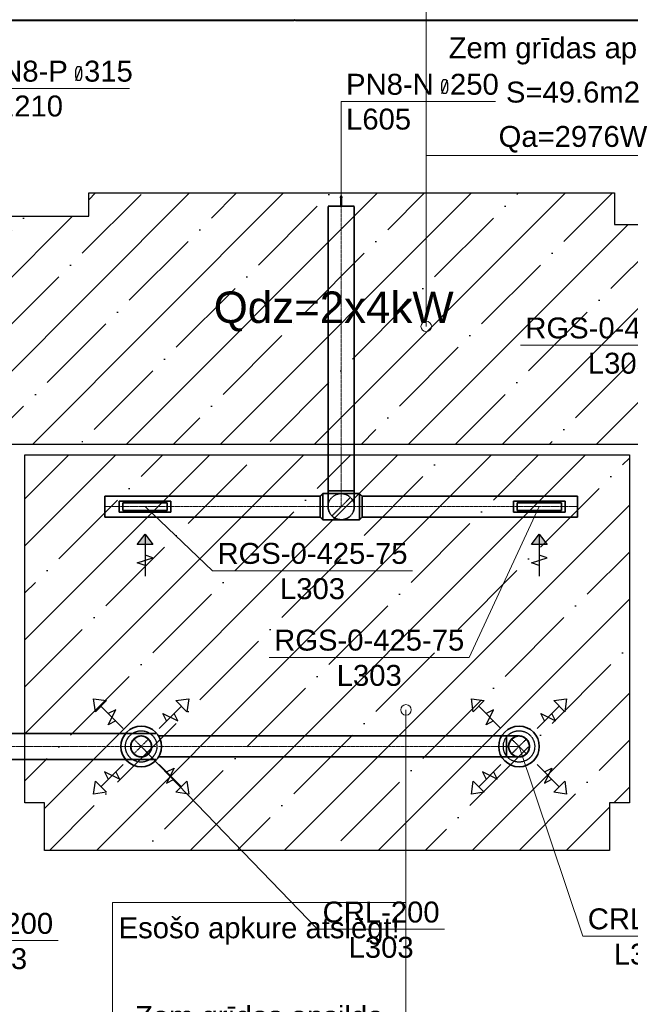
# Model space of a CAD drawing. Header units: millimetres. Extents: x -134161 to 355560, y -27497 to 30328.
# Tile 84 of 95: x 184370 to 190207, y -17907 to -8502. Entities that reach past the tile are written whole.
import ezdxf

# ---------------------------------------------------------------- set-up
doc = ezdxf.new("R2010")
doc.units = ezdxf.units.MM
for name, pattern in [('CenterLine', [17.2, 13, -2, 0.2, -2]), ('HIDDEN', [9.525, 6.35, -3.175]), ('UnderCeiling', [6.7, 4.2, -1, 0.5, -1])]:
    doc.linetypes.add(name, pattern=pattern)
for name, color, linetype in [('0000 RAKSTLAUKUMS - LAYOUT', 7, 'CONTINUOUS'), ('Dz1-Turpgaita', 7, 'CONTINUOUS'), ('Vent-PN6-N-Iekarta', 7, 'CONTINUOUS'), ('Vent-PN8-N', 7, 'CONTINUOUS'), ('Vent-PN8-N-Iekarta', 7, 'CONTINUOUS'), ('Vent-PN8-N-Plusmas bulta', 7, 'CONTINUOUS'), ('Vent-PN8-N-Teksts-', 7, 'CONTINUOUS'), ('Vent-PN8-P', 7, 'CONTINUOUS'), ('Vent-PN8-P-Iekarta', 7, 'CONTINUOUS'), ('Vent-PN8-P-Plusmas bulta', 7, 'CONTINUOUS'), ('Vent-PN8-P-Teksts-', 7, 'CONTINUOUS'), ('Vent-PN9-N-Teksts-', 7, 'CONTINUOUS')]:
    doc.layers.add(name, color=color, linetype=linetype)
doc.layers.add('AVK-A_uzdevums', color=1, linetype='CONTINUOUS', lineweight=30)
doc.layers.add('AVK-K_uzdevums', color=6, linetype='CONTINUOUS', lineweight=30)
doc.styles.add('Arial', font='arial.ttf', dxfattribs={"height": 187.5})
doc.styles.add('PBL', font='arial.ttf')
pattern_1 = [(45, (141751.17, -16683.6), (-449.013, 449.013), []), (45, (142200.2, -16683.6), (-449.013, 449.013), [793.75, -158.75, 0, -158.75])]

# ---------------------------------------------------------------- blocks, each defined once
blk = doc.blocks.new('*U1127')
at = {"layer": 'Vent-PN9-N-Teksts-', "color": 7, "linetype": 'Continuous', "lineweight": 15}
for p, q in [((49316.6, 5071.7, 2200), (47405.1, 5071.7, 2200)), ((49565.6, 3529.9, 2200), (49316.6, 5071.7, 2200))]:
    blk.add_line(p, q, dxfattribs=at)
at = {"layer": 'Vent-PN9-N-Teksts-', "color": 7, "linetype": 'Continuous', "lineweight": 25, "style": 'Arial'}
for s, p in [('RGS-0-425-75', (47452.4, 5136.7, 2200)), ('L303', (48050.1, 4799.9, 2200))]:
    blk.add_text(s, height=200, dxfattribs=at).set_placement(p)
blk = doc.blocks.new('*U1128')
at = {"layer": 'Vent-PN8-N-Teksts-', "color": 7, "linetype": 'Continuous', "lineweight": 15}
for p, q in [((47585.8, 3529.9, 2200), (46916, 2090.2, 2200)), ((46916, 2090.2, 2200), (45004.6, 2090.2, 2200))]:
    blk.add_line(p, q, dxfattribs=at)
at = {"layer": 'Vent-PN8-N-Teksts-', "color": 7, "linetype": 'Continuous', "lineweight": 25, "style": 'Arial'}
for s, p in [('RGS-0-425-75', (45051.8, 2155.2, 2200)), ('L303', (45649.5, 1818.4, 2200))]:
    blk.add_text(s, height=200, dxfattribs=at).set_placement(p)
blk = doc.blocks.new('*U1129')
at = {"layer": 'Vent-PN8-N-Teksts-', "color": 7, "linetype": 'Continuous', "lineweight": 15}
for p, q in [((43817, 3529.9, 2200), (44462.2, 2918.4, 2200)), ((44462.2, 2918.4, 2200), (46373.7, 2918.4, 2200))]:
    blk.add_line(p, q, dxfattribs=at)
at = {"layer": 'Vent-PN8-N-Teksts-', "color": 7, "linetype": 'Continuous', "lineweight": 25, "style": 'Arial'}
for s, p in [('RGS-0-425-75', (44509.5, 2983.4, 2200)), ('L303', (45107.2, 2646.6, 2200))]:
    blk.add_text(s, height=200, dxfattribs=at).set_placement(p)
blk = doc.blocks.new('*U1182')
at = {"layer": 'Vent-PN8-P-Teksts-', "color": 7, "linetype": 'Continuous', "lineweight": 15}
for p, q in [((41432.4, 1239.6, 2300), (41773.4, -615.4, 2300)), ((41773.4, -615.4, 2300), (42986.1, -615.4, 2300))]:
    blk.add_line(p, q, dxfattribs=at)
at = {"layer": 'Vent-PN8-P-Teksts-', "color": 7, "linetype": 'Continuous', "lineweight": 25, "style": 'Arial'}
for s, p in [('CRL-200', (41820.7, -550.4, 2300)), ('L303', (42069, -887.2, 2300))]:
    blk.add_text(s, height=200, dxfattribs=at).set_placement(p)
blk = doc.blocks.new('*U1183')
at = {"layer": 'Vent-PN8-P-Teksts-', "color": 7, "linetype": 'Continuous', "lineweight": 15}
for p, q in [((43780.3, 1239.6, 2300), (45467.3, -507.2, 2300)), ((45467.3, -507.2, 2300), (46680, -507.2, 2300))]:
    blk.add_line(p, q, dxfattribs=at)
at = {"layer": 'Vent-PN8-P-Teksts-', "color": 7, "linetype": 'Continuous', "lineweight": 25, "style": 'Arial'}
for s, p in [('CRL-200', (45514.6, -442.2, 2300)), ('L303', (45762.9, -779, 2300))]:
    blk.add_text(s, height=200, dxfattribs=at).set_placement(p)
blk = doc.blocks.new('*U1184')
at = {"layer": 'Vent-PN8-P-Teksts-', "color": 7, "linetype": 'Continuous', "lineweight": 15}
for p, q in [((47392, 1239.6, 2300), (48002.1, -572.1, 2300)), ((48002.1, -572.1, 2300), (49214.8, -572.1, 2300))]:
    blk.add_line(p, q, dxfattribs=at)
at = {"layer": 'Vent-PN8-P-Teksts-', "color": 7, "linetype": 'Continuous', "lineweight": 25, "style": 'Arial'}
for s, p in [('CRL-200', (48049.4, -507.1, 2300)), ('L303', (48297.7, -843.9, 2300))]:
    blk.add_text(s, height=200, dxfattribs=at).set_placement(p)
blk = doc.blocks.new('*U1380')
at = {"layer": 'Vent-PN8-P-Plusmas bulta', "color": 7, "linetype": 'Continuous', "lineweight": 25}
for p, q in [((43342.6, 1571.3, 2195), (43324.9, 1695, 2195)), ((43324.9, 1695, 2195), (43448.6, 1677.3, 2195)), ((43342.6, 1571.3, 2195), (43324.9, 1695, 2195)), ((43324.9, 1695, 2195), (43448.6, 1677.3, 2195)), ((44111.9, 1677.3, 2195), (44235.6, 1695, 2195)), ((44111.9, 1677.3, 2195), (44235.6, 1695, 2195)), ((44235.6, 1695, 2195), (44218, 1571.3, 2195)), ((44235.6, 1695, 2195), (44218, 1571.3, 2195)), ((43448.6, 1677.3, 2195), (43342.6, 1571.3, 2195)), ((43607.7, 1412.2, 2195), (43395.6, 1624.3, 2195)), ((43952.8, 1412.2, 2195), (44164.9, 1624.3, 2195)), ((44218, 1571.3, 2195), (44111.9, 1677.3, 2195)), ((43466.3, 1447.5, 2195), (43537, 1588.9, 2195)), ((43537, 1588.9, 2195), (43466.3, 1553.6, 2195)), ((44023.5, 1482.9, 2195), (43988.2, 1553.6, 2195)), ((43988.2, 1553.6, 2195), (44129.6, 1482.9, 2195)), ((44129.6, 1482.9, 2195), (44094.2, 1553.6, 2195)), ((43537, 1482.9, 2195), (43466.3, 1447.5, 2195)), ((43607.7, 1067.1, 2195), (43395.6, 855, 2195)), ((43952.8, 1067.1, 2195), (44164.9, 855, 2195)), ((43572.4, 925.7, 2195), (43431, 996.4, 2195)), ((43431, 996.4, 2195), (43466.3, 925.7, 2195)), ((43537, 996.4, 2195), (43572.4, 925.7, 2195)), ((44023.5, 996.4, 2195), (44094.2, 1031.7, 2195)), ((44094.2, 1031.7, 2195), (44023.5, 890.3, 2195)), ((43324.9, 784.2, 2195), (43342.6, 908, 2195)), ((43324.9, 784.2, 2195), (43342.6, 908, 2195)), ((43342.6, 908, 2195), (43448.6, 801.9, 2195)), ((44023.5, 890.3, 2195), (44094.2, 925.7, 2195)), ((44111.9, 801.9, 2195), (44218, 908, 2195)), ((44218, 908, 2195), (44235.6, 784.2, 2195)), ((44218, 908, 2195), (44235.6, 784.2, 2195)), ((43448.6, 801.9, 2195), (43324.9, 784.2, 2195)), ((43448.6, 801.9, 2195), (43324.9, 784.2, 2195)), ((44235.6, 784.2, 2195), (44111.9, 801.9, 2195)), ((44235.6, 784.2, 2195), (44111.9, 801.9, 2195))]:
    blk.add_line(p, q, dxfattribs=at)
blk = doc.blocks.new('*U1381')
at = {"layer": 'Vent-PN8-P-Plusmas bulta', "color": 7, "linetype": 'Continuous', "lineweight": 25}
for p, q in [((46954.3, 1571.3, 2195), (46936.6, 1695, 2195)), ((46936.6, 1695, 2195), (47060.3, 1677.3, 2195)), ((46954.3, 1571.3, 2195), (46936.6, 1695, 2195)), ((46936.6, 1695, 2195), (47060.3, 1677.3, 2195)), ((47723.6, 1677.3, 2195), (47847.3, 1695, 2195)), ((47723.6, 1677.3, 2195), (47847.3, 1695, 2195)), ((47847.3, 1695, 2195), (47829.7, 1571.3, 2195)), ((47847.3, 1695, 2195), (47829.7, 1571.3, 2195)), ((47060.3, 1677.3, 2195), (46954.3, 1571.3, 2195)), ((47219.4, 1412.2, 2195), (47007.3, 1624.3, 2195)), ((47564.5, 1412.2, 2195), (47776.6, 1624.3, 2195)), ((47829.7, 1571.3, 2195), (47723.6, 1677.3, 2195)), ((47078, 1447.5, 2195), (47148.7, 1588.9, 2195)), ((47148.7, 1588.9, 2195), (47078, 1553.6, 2195)), ((47635.2, 1482.9, 2195), (47599.8, 1553.6, 2195)), ((47599.8, 1553.6, 2195), (47741.3, 1482.9, 2195)), ((47741.3, 1482.9, 2195), (47705.9, 1553.6, 2195)), ((47148.7, 1482.9, 2195), (47078, 1447.5, 2195)), ((47219.4, 1067.1, 2195), (47007.3, 855, 2195)), ((47564.5, 1067.1, 2195), (47776.6, 855, 2195)), ((47184.1, 925.7, 2195), (47042.6, 996.4, 2195)), ((47042.6, 996.4, 2195), (47078, 925.7, 2195)), ((47148.7, 996.4, 2195), (47184.1, 925.7, 2195)), ((47635.2, 996.4, 2195), (47705.9, 1031.7, 2195)), ((47705.9, 1031.7, 2195), (47635.2, 890.3, 2195)), ((46936.6, 784.2, 2195), (46954.3, 908, 2195)), ((46936.6, 784.2, 2195), (46954.3, 908, 2195)), ((46954.3, 908, 2195), (47060.3, 801.9, 2195)), ((47635.2, 890.3, 2195), (47705.9, 925.7, 2195)), ((47723.6, 801.9, 2195), (47829.7, 908, 2195)), ((47829.7, 908, 2195), (47847.3, 784.2, 2195)), ((47829.7, 908, 2195), (47847.3, 784.2, 2195)), ((47060.3, 801.9, 2195), (46936.6, 784.2, 2195)), ((47060.3, 801.9, 2195), (46936.6, 784.2, 2195)), ((47847.3, 784.2, 2195), (47723.6, 801.9, 2195)), ((47847.3, 784.2, 2195), (47723.6, 801.9, 2195))]:
    blk.add_line(p, q, dxfattribs=at)
blk = doc.blocks.new('*U1382')
at = {"layer": 'Vent-PN8-P', "color": 5, "linetype": 'UnderCeiling', "lineweight": 35}
for p, q in [((43937, 1347.9, 2700), (43945.3, 1339.6, 2700)), ((43937, 1131.4, 2700), (43945.3, 1139.6, 2700))]:
    blk.add_line(p, q, dxfattribs=at)
at = {"layer": 'Vent-PN8-P', "color": 5, "linetype": 'UnderCeiling', "lineweight": 35, "extrusion": (1, 0, 0)}
for major_axis in [(0, 100), (0, -97.6, 21.9)]:
    blk.add_ellipse((43945.3, 1239.6, 2700), major_axis=major_axis, ratio=1, start_param=0, end_param=0.220451, dxfattribs=at)
blk = doc.blocks.new('*U1385')
at = {"layer": 'Vent-PN8-P', "color": 5, "linetype": 'UnderCeiling', "lineweight": 35}
for p, q in [((43640.3, 1364.6, 2700), (42462, 1364.6, 2700)), ((43640.3, 1114.6, 2700), (42462, 1114.6, 2700))]:
    blk.add_line(p, q, dxfattribs=at)
at = {"layer": 'Vent-PN8-P', "color": 7, "linetype": 'CenterLine', "lineweight": 18}
blk.add_line((43640.3, 1239.6, 2700), (42462, 1239.6, 2700), dxfattribs=at)
blk = doc.blocks.new('*U1386')
at = {"layer": 'Vent-PN8-P', "color": 7, "linetype": 'UnderCeiling', "lineweight": 18}
for p, q in [((47321.2, 1310.3, 2580), (47462.7, 1168.9, 2580)), ((47462.7, 1310.3, 2580), (47321.2, 1168.9, 2580))]:
    blk.add_line(p, q, dxfattribs=at)
at = {"layer": 'Vent-PN8-P', "color": 5, "linetype": 'UnderCeiling', "lineweight": 35, "extrusion": (-1, 0, 0)}
blk.add_ellipse((47272, 1239.6, 2700), major_axis=(0, -100), ratio=1, start_param=0, end_param=3.141593, dxfattribs=at)
at = {"layer": 'Vent-PN8-P', "color": 5, "linetype": 'UnderCeiling', "lineweight": 35, "extrusion": (0, 1, 0)}
for centre in [(47272, 1339.6, 2580), (47272, 1139.6, 2580)]:
    blk.add_ellipse(centre, major_axis=(0, 0, 120), ratio=1, start_param=0, end_param=1.570796, dxfattribs=at)
at = {"layer": 'Vent-PN8-P', "color": 7, "linetype": 'HIDDEN', "lineweight": -3, "extrusion": (0, 0, -1)}
blk.add_ellipse((47392, 1239.6, 2580), major_axis=(0, -100), ratio=1, start_param=0, end_param=3.141593, dxfattribs=at)
at = {"layer": 'Vent-PN8-P', "color": 5, "linetype": 'UnderCeiling', "lineweight": 35, "extrusion": (0, 0, -1)}
blk.add_ellipse((47392, 1239.6, 2580), major_axis=(0, 100), ratio=1, start_param=0, end_param=3.141593, dxfattribs=at)
at = {"layer": 'Vent-PN8-P', "color": 7, "linetype": 'CenterLine', "lineweight": 18, "extrusion": (0, 1, 0)}
blk.add_ellipse((47272, 1239.6, 2580), major_axis=(0, 0, 120), ratio=1, start_param=0, end_param=1.570796, dxfattribs=at)
blk = doc.blocks.new('*U1387')
at = {"layer": 'Vent-PN8-P', "color": 5, "linetype": 'UnderCeiling', "lineweight": 35}
for p, q in [((47272, 1339.6, 2700), (43945.3, 1339.6, 2700)), ((47272, 1139.6, 2700), (43945.3, 1139.6, 2700))]:
    blk.add_line(p, q, dxfattribs=at)
at = {"layer": 'Vent-PN8-P', "color": 7, "linetype": 'CenterLine', "lineweight": 18}
blk.add_line((47272, 1239.6, 2700), (43945.3, 1239.6, 2700), dxfattribs=at)
blk = doc.blocks.new('*U1388')
at = {"layer": 'Vent-PN8-P-Iekarta', "color": 5, "linetype": 'Continuous', "lineweight": 35}
for p, q in [((47321.2, 1310.3, 2240), (47353.7, 1332, 2240)), ((47353.7, 1332, 2240), (47392, 1339.6, 2240)), ((47392, 1339.6, 2240), (47430.2, 1332, 2240)), ((47430.2, 1332, 2240), (47462.7, 1310.3, 2240)), ((47292, 1239.6, 2240), (47299.6, 1277.9, 2240)), ((47299.6, 1201.4, 2240), (47292, 1239.6, 2240)), ((47299.6, 1277.9, 2240), (47321.2, 1310.3, 2240)), ((47462.7, 1310.3, 2240), (47484.3, 1277.9, 2240)), ((47484.3, 1277.9, 2240), (47492, 1239.6, 2240)), ((47492, 1239.6, 2240), (47484.3, 1201.4, 2240)), ((47321.2, 1168.9, 2240), (47299.6, 1201.4, 2240)), ((47353.7, 1147.2, 2240), (47321.2, 1168.9, 2240)), ((47392, 1139.6, 2240), (47353.7, 1147.2, 2240)), ((47430.2, 1147.2, 2240), (47392, 1139.6, 2240)), ((47462.7, 1168.9, 2240), (47430.2, 1147.2, 2240)), ((47484.3, 1201.4, 2240), (47462.7, 1168.9, 2240))]:
    blk.add_line(p, q, dxfattribs=at)
for centre, radius in [((47392, 1239.6, 2228), 194), ((47392, 1239.6, 2300), 100), ((47392, 1239.6, 2240), 2.5)]:
    blk.add_circle(centre, radius, dxfattribs=at)
at = {"layer": 'Vent-PN8-P-Iekarta', "color": 7, "linetype": 'HIDDEN', "lineweight": -3}
blk.add_circle((47392, 1239.6, 2190), 150, dxfattribs=at)
blk = doc.blocks.new('*U1389')
at = {"layer": 'Vent-PN8-P', "color": 7, "linetype": 'Continuous', "lineweight": -3}
blk.add_line((47392, 1239.6, 2330), (47392, 1239.6, 2329), dxfattribs=at)
blk = doc.blocks.new('*U1390')
at = {"layer": 'Vent-PN8-P-Iekarta', "color": 5, "linetype": 'Continuous', "lineweight": 35}
for p, q in [((43709.6, 1310.3, 2240), (43742, 1332, 2240)), ((43742, 1332, 2240), (43780.3, 1339.6, 2240)), ((43780.3, 1339.6, 2240), (43818.5, 1332, 2240)), ((43818.5, 1332, 2240), (43851, 1310.3, 2240)), ((43680.3, 1239.6, 2240), (43687.9, 1277.9, 2240)), ((43687.9, 1201.4, 2240), (43680.3, 1239.6, 2240)), ((43687.9, 1277.9, 2240), (43709.6, 1310.3, 2240)), ((43851, 1310.3, 2240), (43872.7, 1277.9, 2240)), ((43872.7, 1277.9, 2240), (43880.3, 1239.6, 2240)), ((43880.3, 1239.6, 2240), (43872.7, 1201.4, 2240)), ((43709.6, 1168.9, 2240), (43687.9, 1201.4, 2240)), ((43742, 1147.2, 2240), (43709.6, 1168.9, 2240)), ((43780.3, 1139.6, 2240), (43742, 1147.2, 2240)), ((43818.5, 1147.2, 2240), (43780.3, 1139.6, 2240)), ((43851, 1168.9, 2240), (43818.5, 1147.2, 2240)), ((43872.7, 1201.4, 2240), (43851, 1168.9, 2240))]:
    blk.add_line(p, q, dxfattribs=at)
for centre, radius in [((43780.3, 1239.6, 2228), 194), ((43780.3, 1239.6, 2300), 100), ((43780.3, 1239.6, 2240), 2.5)]:
    blk.add_circle(centre, radius, dxfattribs=at)
at = {"layer": 'Vent-PN8-P-Iekarta', "color": 7, "linetype": 'HIDDEN', "lineweight": -3}
blk.add_circle((43780.3, 1239.6, 2190), 150, dxfattribs=at)
blk = doc.blocks.new('*U1391')
at = {"layer": 'Vent-PN8-P', "color": 7, "linetype": 'Continuous', "lineweight": -3}
blk.add_line((43780.3, 1239.6, 2422.5), (43780.3, 1239.6, 2421.5), dxfattribs=at)
blk = doc.blocks.new('*U1392')
at = {"layer": 'Vent-PN8-P', "color": 5, "linetype": 'UnderCeiling', "lineweight": 35}
for p, q in [((43640.3, 1364.6, 2700), (43920.3, 1364.6, 2700)), ((43640.3, 1114.6, 2700), (43920.3, 1114.6, 2700))]:
    blk.add_line(p, q, dxfattribs=at)
at = {"layer": 'Vent-PN8-P', "color": 7, "linetype": 'CenterLine', "lineweight": 18}
blk.add_line((43640.3, 1239.6, 2700), (43920.3, 1239.6, 2700), dxfattribs=at)
at = {"layer": 'Vent-PN8-P', "color": 7, "linetype": 'HIDDEN', "lineweight": -3}
for p, q in [((43851, 1310.3, 2545), (43709.6, 1168.9, 2545)), ((43851, 1168.9, 2545), (43709.6, 1310.3, 2545))]:
    blk.add_line(p, q, dxfattribs=at)
at = {"layer": 'Vent-PN8-P', "color": 7, "linetype": 'HIDDEN', "lineweight": -3, "extrusion": (0, 0, -1)}
blk.add_circle((-43780.3, 1239.6, -2545), 100, dxfattribs=at)
blk = doc.blocks.new('*U1393')
at = {"layer": 'Vent-PN8-P-Teksts-', "color": 7, "linetype": 'Continuous', "lineweight": 25}
for p, q in [((43156.7, 7700.4, 2700), (43169.3, 7734.7, 2700)), ((43156.7, 7601, 2700), (43208.7, 7733.5, 2700)), ((43169.3, 7734.7, 2700), (43196.2, 7734.7, 2700)), ((43196.2, 7734.7, 2700), (43208.7, 7700.4, 2700)), ((43156.7, 7634.1, 2700), (43156.7, 7700.4, 2700)), ((43169.3, 7601, 2700), (43156.7, 7634.1, 2700)), ((43208.7, 7634.1, 2700), (43196.2, 7601, 2700)), ((43208.7, 7700.4, 2700), (43208.7, 7634.1, 2700)), ((43196.2, 7601, 2700), (43169.3, 7601, 2700))]:
    blk.add_line(p, q, dxfattribs=at)
at = {"layer": 'Vent-PN8-P-Teksts-', "color": 7, "linetype": 'Continuous', "lineweight": 15}
for p, q in [((42209.5, 6394.8, 2700), (42209.5, 7525.3, 2700)), ((42209.5, 7525.3, 2700), (43669.6, 7525.3, 2700))]:
    blk.add_line(p, q, dxfattribs=at)
at = {"layer": 'Vent-PN8-P-Teksts-', "color": 7, "linetype": 'Continuous', "lineweight": 25, "style": 'Arial'}
for s, p in [('PN8-P  315', (42256.2, 7589.5, 2700)), ('L1210', (42256.2, 7256.7, 2700))]:
    blk.add_text(s, height=200, dxfattribs=at).set_placement(p)
blk = doc.blocks.new('*U1470')
at = {"layer": 'Vent-PN8-N-Teksts-', "color": 7, "linetype": 'Continuous', "lineweight": 25}
for p, q in [((46654.9, 7575.2, 2700), (46667.4, 7609.5, 2700)), ((46654.9, 7475.8, 2700), (46706.8, 7608.4, 2700)), ((46654.9, 7509, 2700), (46654.9, 7575.2, 2700)), ((46667.4, 7609.5, 2700), (46694.3, 7609.5, 2700)), ((46694.3, 7609.5, 2700), (46706.8, 7575.2, 2700)), ((46706.8, 7575.2, 2700), (46706.8, 7509, 2700)), ((46667.4, 7475.8, 2700), (46654.9, 7509, 2700)), ((46694.3, 7475.8, 2700), (46667.4, 7475.8, 2700)), ((46706.8, 7509, 2700), (46694.3, 7475.8, 2700))]:
    blk.add_line(p, q, dxfattribs=at)
at = {"layer": 'Vent-PN8-N-Teksts-', "color": 7, "linetype": 'Continuous', "lineweight": 15}
for p, q in [((45692.2, 6398.6, 2700), (45692.2, 7400.2, 2700)), ((45692.2, 7400.2, 2700), (47167.7, 7400.2, 2700))]:
    blk.add_line(p, q, dxfattribs=at)
at = {"layer": 'Vent-PN8-N-Teksts-', "color": 7, "linetype": 'Continuous', "lineweight": 25, "style": 'Arial'}
for s, p in [('PN8-N  250', (45738.9, 7464.4, 2700)), ('L605', (45738.9, 7131.8, 2700))]:
    blk.add_text(s, height=200, dxfattribs=at).set_placement(p)
blk = doc.blocks.new('*U1487')
at = {"layer": 'Vent-PN8-N-Plusmas bulta', "linetype": 'Continuous', "lineweight": 25}
blk.add_hatch(color=7, dxfattribs=at).paths.add_polyline_path([(43742, 3167.4), (43817, 3267.4), (43892, 3167.4)], flags=0)
at = {"layer": 'Vent-PN8-N-Plusmas bulta', "color": 7, "linetype": 'Continuous', "lineweight": 25}
for p, q in [((43742, 3167.4, 2171), (43817, 3267.4, 2171)), ((43817, 3267.4, 2171), (43817, 2867.4, 2171)), ((43817, 3267.4, 2171), (43892, 3167.4, 2171)), ((43742, 2992.4, 2171), (43892, 3042.4, 2171)), ((43892, 3042.4, 2171), (43817, 3067.4, 2171)), ((43817, 2967.4, 2171), (43742, 2992.4, 2171))]:
    blk.add_line(p, q, dxfattribs=at)
blk.add_3dface([(43742, 3167.4, 2171), (43817, 3267.4, 2171), (43892, 3167.4, 2171)], dxfattribs=at)
blk = doc.blocks.new('*U1488')
at = {"layer": 'Vent-PN8-N-Plusmas bulta', "linetype": 'Continuous', "lineweight": 25}
blk.add_hatch(color=7, dxfattribs=at).paths.add_polyline_path([(47510.8, 3167.4), (47585.8, 3267.4), (47660.8, 3167.4)], flags=0)
at = {"layer": 'Vent-PN8-N-Plusmas bulta', "color": 7, "linetype": 'Continuous', "lineweight": 25}
for p, q in [((47510.8, 3167.4, 2171), (47585.8, 3267.4, 2171)), ((47585.8, 3267.4, 2171), (47585.8, 2867.4, 2171)), ((47585.8, 3267.4, 2171), (47660.8, 3167.4, 2171)), ((47510.8, 2992.4, 2171), (47660.8, 3042.4, 2171)), ((47660.8, 3042.4, 2171), (47585.8, 3067.4, 2171)), ((47585.8, 2967.4, 2171), (47510.8, 2992.4, 2171))]:
    blk.add_line(p, q, dxfattribs=at)
blk.add_3dface([(47510.8, 3167.4, 2171), (47585.8, 3267.4, 2171), (47660.8, 3167.4, 2171)], dxfattribs=at)
blk = doc.blocks.new('*U1489')
at = {"layer": 'Vent-PN8-N', "color": 1, "linetype": 'UnderCeiling', "lineweight": 35}
for p, q in [((45867.2, 3654.9, 2300), (45892.2, 3629.9, 2300)), ((45867.2, 3404.9, 2300), (45892.2, 3429.9, 2300))]:
    blk.add_line(p, q, dxfattribs=at)
at = {"layer": 'Vent-PN8-N', "color": 7, "linetype": 'CenterLine', "lineweight": 18}
blk.add_line((45867.2, 3529.9, 2300), (45892.2, 3529.9, 2300), dxfattribs=at)
at = {"layer": 'Vent-PN8-N', "color": 1, "linetype": 'UnderCeiling', "lineweight": 35, "extrusion": (1, 0, 0)}
for centre, major_axis in [((45867.2, 3529.9, 2300), (0, 125)), ((45892.2, 3529.9, 2300), (0, 100))]:
    blk.add_ellipse(centre, major_axis=major_axis, ratio=1, start_param=0, end_param=3.141593, dxfattribs=at)
blk = doc.blocks.new('*U1490')
at = {"layer": 'Vent-PN8-N', "color": 1, "linetype": 'UnderCeiling', "lineweight": 35}
for p, q in [((45517.2, 3654.9, 2300), (45492.2, 3629.9, 2300)), ((45517.2, 3404.9, 2300), (45492.2, 3429.9, 2300))]:
    blk.add_line(p, q, dxfattribs=at)
at = {"layer": 'Vent-PN8-N', "color": 7, "linetype": 'CenterLine', "lineweight": 18}
blk.add_line((45517.2, 3529.9, 2300), (45492.2, 3529.9, 2300), dxfattribs=at)
at = {"layer": 'Vent-PN8-N', "color": 1, "linetype": 'UnderCeiling', "lineweight": 35, "extrusion": (-1, 0, 0)}
for centre, major_axis in [((45492.2, 3529.9, 2300), (0, -100)), ((45517.2, 3529.9, 2300), (0, -125))]:
    blk.add_ellipse(centre, major_axis=major_axis, ratio=1, start_param=0, end_param=3.141593, dxfattribs=at)
blk = doc.blocks.new('*U1491')
at = {"layer": 'Vent-PN8-N', "color": 1, "linetype": 'Continuous', "lineweight": 35}
for p, q in [((45692.2, 6498.6, 2700), (45683.2, 6478.6, 2700)), ((45701.2, 6478.6, 2700), (45692.2, 6498.6, 2700)), ((45817.2, 6398.6, 2700), (45567.2, 6398.6, 2700)), ((45683.2, 6478.6, 2700), (45689.2, 6478.6, 2700)), ((45689.2, 6478.6, 2700), (45689.2, 6398.6, 2700)), ((45689.2, 6398.6, 2700), (45695.2, 6398.6, 2700)), ((45695.2, 6398.6, 2700), (45695.2, 6478.6, 2700)), ((45695.2, 6478.6, 2700), (45701.2, 6478.6, 2700))]:
    blk.add_line(p, q, dxfattribs=at)
blk = doc.blocks.new('*U1492')
at = {"layer": 'Vent-PN8-N', "color": 1, "linetype": 'UnderCeiling', "lineweight": 35}
for p, q in [((45567.2, 3679.9, 2700), (45567.2, 6398.6, 2700)), ((45817.2, 3679.9, 2700), (45817.2, 6398.6, 2700))]:
    blk.add_line(p, q, dxfattribs=at)
at = {"layer": 'Vent-PN8-N', "color": 7, "linetype": 'CenterLine', "lineweight": 18}
blk.add_line((45692.2, 3679.9, 2700), (45692.2, 6398.6, 2700), dxfattribs=at)
blk = doc.blocks.new('*U1493')
at = {"layer": 'Vent-PN8-N', "color": 7, "linetype": 'UnderCeiling', "lineweight": 18}
blk.add_line((45780.6, 3618.3, 2550), (45603.8, 3441.5, 2550), dxfattribs=at)
at = {"layer": 'Vent-PN8-N', "color": 1, "linetype": 'UnderCeiling', "lineweight": 35, "extrusion": (0, 1, 0)}
blk.add_ellipse((45692.2, 3679.9, 2700), major_axis=(-125, 0), ratio=1, start_param=0, end_param=3.141593, dxfattribs=at)
at = {"layer": 'Vent-PN8-N', "color": 1, "linetype": 'UnderCeiling', "lineweight": 35, "extrusion": (-1, 0, 0)}
for centre in [(45567.2, 3679.9, 2550), (45817.2, 3679.9, 2550)]:
    blk.add_ellipse(centre, major_axis=(0, -150), ratio=1, start_param=0, end_param=1.570796, dxfattribs=at)
at = {"layer": 'Vent-PN8-N', "color": 7, "linetype": 'CenterLine', "lineweight": 18, "extrusion": (-1, 0, 0)}
blk.add_ellipse((45692.2, 3679.9, 2550), major_axis=(0, -150), ratio=1, start_param=0, end_param=1.570796, dxfattribs=at)
at = {"layer": 'Vent-PN8-N', "color": 7, "linetype": 'HIDDEN', "lineweight": -3, "extrusion": (0, 0, -1)}
blk.add_ellipse((45692.2, 3529.9, 2550), major_axis=(-125, 0), ratio=1, start_param=0, end_param=3.141593, dxfattribs=at)
at = {"layer": 'Vent-PN8-N', "color": 1, "linetype": 'UnderCeiling', "lineweight": 35, "extrusion": (0, 0, -1)}
blk.add_ellipse((45692.2, 3529.9, 2550), major_axis=(125, 0), ratio=1, start_param=0, end_param=3.141593, dxfattribs=at)
blk = doc.blocks.new('*U1494')
at = {"layer": 'Vent-PN8-N', "color": 7, "linetype": 'Continuous', "lineweight": -3}
blk.add_line((45692.2, 3529.9, 2493.8), (45692.2, 3529.9, 2492.8), dxfattribs=at)
blk = doc.blocks.new('*U1495')
at = {"layer": 'Vent-PN8-N', "color": 1, "linetype": 'UnderCeiling', "lineweight": 35}
for p, q in [((45867.2, 3654.9, 2300), (45517.2, 3654.9, 2300)), ((45867.2, 3404.9, 2300), (45517.2, 3404.9, 2300))]:
    blk.add_line(p, q, dxfattribs=at)
at = {"layer": 'Vent-PN8-N', "color": 7, "linetype": 'CenterLine', "lineweight": 18}
blk.add_line((45867.2, 3529.9, 2300), (45517.2, 3529.9, 2300), dxfattribs=at)
blk = doc.blocks.new('*U1496')
at = {"layer": 'Vent-PN8-N', "color": 1, "linetype": 'UnderCeiling', "lineweight": 35}
for p, q in [((45892.2, 3629.9, 2300), (47951.2, 3629.9, 2300)), ((45892.2, 3429.9, 2300), (47951.2, 3429.9, 2300))]:
    blk.add_line(p, q, dxfattribs=at)
at = {"layer": 'Vent-PN8-N', "color": 7, "linetype": 'CenterLine', "lineweight": 18}
blk.add_line((45892.2, 3529.9, 2300), (47951.2, 3529.9, 2300), dxfattribs=at)
blk = doc.blocks.new('*U1497')
at = {"layer": 'Vent-PN8-N-Iekarta', "color": 1, "linetype": 'Continuous', "lineweight": 35}
for p, q in [((47833.3, 3582.4, 2186), (47338.3, 3582.4, 2186)), ((47338.3, 3477.4, 2186), (47338.3, 3582.4, 2186)), ((47833.3, 3582.4, 2186), (47833.3, 3477.4, 2186)), ((47373.3, 3567.4, 2200.1), (47373.3, 3492.4, 2200.1)), ((47798.3, 3567.4, 2200.1), (47373.3, 3567.4, 2200.1)), ((47373.3, 3492.4, 2200.1), (47798.3, 3492.4, 2200.1)), ((47798.3, 3492.4, 2200.1), (47798.3, 3567.4, 2200.1)), ((47833.3, 3477.4, 2186), (47338.3, 3477.4, 2186))]:
    blk.add_line(p, q, dxfattribs=at)
blk = doc.blocks.new('*U1498')
at = {"layer": 'Vent-PN6-N-Iekarta', "color": 1, "linetype": 'Continuous', "lineweight": 35}
for p, q in [((44064.5, 3582.4, 2186), (43569.5, 3582.4, 2186)), ((43569.5, 3477.4, 2186), (43569.5, 3582.4, 2186)), ((44064.5, 3582.4, 2186), (44064.5, 3477.4, 2186)), ((43604.5, 3567.4, 2200.1), (43604.5, 3492.4, 2200.1)), ((44029.5, 3567.4, 2200.1), (43604.5, 3567.4, 2200.1)), ((43604.5, 3492.4, 2200.1), (44029.5, 3492.4, 2200.1)), ((44029.5, 3492.4, 2200.1), (44029.5, 3567.4, 2200.1)), ((44064.5, 3477.4, 2186), (43569.5, 3477.4, 2186))]:
    blk.add_line(p, q, dxfattribs=at)
blk = doc.blocks.new('*U1499')
at = {"layer": 'Vent-PN8-N', "color": 1, "linetype": 'Continuous', "lineweight": 35}
blk.add_line((47951.2, 3429.9, 2300), (47951.2, 3629.9, 2300), dxfattribs=at)
blk = doc.blocks.new('*U1500')
at = {"layer": 'Vent-PN8-N', "color": 1, "linetype": 'UnderCeiling', "lineweight": 35}
for p, q in [((43433.2, 3629.9, 2300), (45492.2, 3629.9, 2300)), ((43433.2, 3429.9, 2300), (45492.2, 3429.9, 2300))]:
    blk.add_line(p, q, dxfattribs=at)
at = {"layer": 'Vent-PN8-N', "color": 7, "linetype": 'CenterLine', "lineweight": 18}
blk.add_line((43433.2, 3529.9, 2300), (45492.2, 3529.9, 2300), dxfattribs=at)
blk = doc.blocks.new('*U1501')
at = {"layer": 'Vent-PN8-N', "color": 1, "linetype": 'Continuous', "lineweight": 35}
blk.add_line((43433.2, 3629.9, 2300), (43433.2, 3429.9, 2300), dxfattribs=at)
blk = doc.blocks.new('*U1828')
at = {"layer": 'Dz1-Turpgaita', "color": 4, "linetype": 'UnderCeiling', "lineweight": 25}
for p, q in [((45248.4, 8180.3, 2800), (45247.2, 8180.3, 2800)), ((45255.6, 8174.3, 2800), (45247.2, 8174.3, 2800)), ((45248.4, 8180.3, 2800), (45248.6, 8180, 2801.1)), ((45248.6, 8180, 2801.1), (45249.3, 8179.4, 2802.1)), ((45249.3, 8179.4, 2802.1), (45250.2, 8178.4, 2802.8)), ((45250.2, 8178.4, 2802.8), (45251.4, 8177.3, 2803)), ((45251.4, 8177.3, 2803), (45252.5, 8178.4, 2802.8)), ((45252.5, 8178.4, 2802.8), (45253.5, 8179.4, 2802.1)), ((45253.5, 8179.4, 2802.1), (45254.1, 8180, 2801.1)), ((45254.1, 8180, 2801.1), (45254.4, 8180.3, 2800))]:
    blk.add_line(p, q, dxfattribs=at)
at = {"layer": 'Dz1-Turpgaita', "color": 4, "linetype": 'UnderCeiling', "lineweight": 25, "extrusion": (-1, 0, 0)}
for centre in [(45247.2, 8177.3, 2800), (45255.6, 8177.3, 2800)]:
    blk.add_ellipse(centre, major_axis=(0, -3), ratio=1, start_param=0, end_param=3.141593, dxfattribs=at)
at = {"layer": 'Dz1-Turpgaita', "color": 4, "linetype": 'UnderCeiling', "lineweight": 25}
blk.add_ellipse((45247.5, 8181.2, 2800), major_axis=(0, -0.9), ratio=1, start_param=0, end_param=1.570796, dxfattribs=at)
at = {"layer": 'Dz1-Turpgaita', "color": 4, "linetype": 'UnderCeiling', "lineweight": 25, "extrusion": (0, 1, 0)}
blk.add_ellipse((45251.4, 8181.3, 2800), major_axis=(-3, 0), ratio=1, start_param=0, end_param=3.141593, dxfattribs=at)
at = {"layer": 'Dz1-Turpgaita', "color": 4, "linetype": 'UnderCeiling', "lineweight": 25, "extrusion": (0, 0, -1)}
blk.add_ellipse((45255.3, 8181.2, 2800), major_axis=(0, -0.9), ratio=1, start_param=0, end_param=1.570796, dxfattribs=at)
blk = doc.blocks.new('*U1829')
at = {"layer": 'Dz1-Turpgaita', "color": 4, "linetype": 'UnderCeiling', "lineweight": 25}
for p, q in [((45255.6, 8180.3, 2800), (49530.9, 8180.3, 2800)), ((45255.6, 8174.3, 2800), (49530.9, 8174.3, 2800))]:
    blk.add_line(p, q, dxfattribs=at)
blk = doc.blocks.new('*U1833')
at = {"layer": 'Dz1-Turpgaita', "color": 4, "linetype": 'UnderCeiling', "lineweight": 25}
for p, q in [((42091, 8180.3, 2800), (45247.2, 8180.3, 2800)), ((42091, 8174.3, 2800), (45247.2, 8174.3, 2800))]:
    blk.add_line(p, q, dxfattribs=at)
blk = doc.blocks.new('*U2105')
at = {"layer": 'AVK-A_uzdevums', "color": 7, "linetype": 'Continuous', "lineweight": 18}
for p, q in [((46504.7, 6884.6), (46504.7, 9000.9)), ((46504.7, 9000.9), (49310.4, 9000.9)), ((49310.4, 9000.9), (49310.4, 6884.6)), ((46504.7, 5251.2), (46504.7, 6884.6)), ((49310.4, 6884.6), (46504.7, 6884.6))]:
    blk.add_line(p, q, dxfattribs=at)
at = {"layer": 'AVK-A_uzdevums', "color": 7, "linetype": 'Continuous', "lineweight": 18, "extrusion": (0, 0, -1)}
blk.add_circle((-46504.7, 5251.2), 50, dxfattribs=at)
at = {"layer": 'AVK-A_uzdevums', "color": 7, "linetype": 'Continuous', "lineweight": 25, "style": 'Arial'}
for s, p in [('Esošo apkure atslēgt!', (46564.1, 8659.3)), ('Zem grīdas apsilde', (46719.6, 7812.8)), ('S=49.6m2', (47266.9, 7389.6)), ('Qa=2976W', (47197, 6966.3))]:
    blk.add_text(s, height=200, dxfattribs=at).set_placement(p)
blk = doc.blocks.new('*U2110')
at = {"layer": 'AVK-A_uzdevums', "color": 7, "linetype": 'Continuous', "lineweight": 18}
for p, q in [((46311.4, 1588.7), (46311.4, -251.1)), ((43505.7, -2367.3), (43505.7, -251.1)), ((43505.7, -251.1), (46311.4, -251.1)), ((46311.4, -251.1), (46311.4, -2367.3)), ((46311.4, -2367.3), (43505.7, -2367.3))]:
    blk.add_line(p, q, dxfattribs=at)
at = {"layer": 'AVK-A_uzdevums', "color": 7, "linetype": 'Continuous', "lineweight": 18, "extrusion": (0, 0, -1)}
blk.add_circle((-46311.4, 1588.7), 50, dxfattribs=at)
at = {"layer": 'AVK-A_uzdevums', "color": 7, "linetype": 'Continuous', "lineweight": 25, "style": 'Arial'}
for s, p in [('Esošo apkure atslēgt!', (43565.1, -592.6)), ('Zem grīdas apsilde', (43720.5, -1439.1)), ('S=21.7m2', (44267.8, -1862.4)), ('Qa=1302W', (44197.9, -2285.7))]:
    blk.add_text(s, height=200, dxfattribs=at).set_placement(p)

msp = doc.modelspace()

# ---------------------------------------------------------------- hatches: boundary and pattern name
at = {"layer": 'AVK-A_uzdevums'}
h = msp.add_hatch(dxfattribs=at)
h.set_pattern_fill('ANSI35', color=256, scale=100)
h.set_pattern_definition(pattern_1)
h.paths.add_polyline_path([(178482.4, -10425.4), (179011.5, -10425.4), (179011.5, -10058.6), (183368.3, -10058.6), (183368.3, -10379.5), (185029.9, -10379.5), (185029.9, -10157.3), (190057, -10157.3), (190057, -10457.1), (190459.2, -10457.1), (190459.2, -10058.6), (195867.3, -10058.6), (195867.3, -10457.1), (196269.4, -10457.1), (196269.4, -10058.6), (198947, -10058.6), (198947, -12558.6), (178482.4, -12558.6)])
h = msp.add_hatch(dxfattribs=at)
h.set_pattern_fill('ANSI35', color=256, scale=100)
h.set_pattern_definition(pattern_1)
h.paths.add_polyline_path([(184419.6, -12658.6), (190198.1, -12658.6), (190198.1, -15981.6), (190007.6, -15981.6), (190007.6, -16436.7), (184606.6, -16436.7), (184606.6, -15981.6), (184419.6, -15981.6)])

# ---------------------------------------------------------------- linework, layer by layer
for points in [[(178482.4, -10425.4), (179011.5, -10425.4), (179011.5, -10058.6), (183368.3, -10058.6), (183368.3, -10379.5), (185029.9, -10379.5), (185029.9, -10157.3), (190057, -10157.3), (190057, -10457.1), (190459.2, -10457.1), (190459.2, -10058.6), (195867.3, -10058.6), (195867.3, -10457.1), (196269.4, -10457.1), (196269.4, -10058.6), (198947, -10058.6), (198947, -12558.6), (178482.4, -12558.6)], [(184419.6, -12658.6), (190198.1, -12658.6), (190198.1, -15981.6), (190007.6, -15981.6), (190007.6, -16436.7), (184606.6, -16436.7), (184606.6, -15981.6), (184419.6, -15981.6)]]:
    msp.add_lwpolyline(points, close=True, dxfattribs=at)

# ---------------------------------------------------------------- block references
for name in ['*U2105', '*U2110']:
    msp.add_blockref(name, (141751.2, -16683.6), dxfattribs=at)
at = {"layer": 'Dz1-Turpgaita'}
for name in ['*U1833', '*U1828', '*U1829']:
    msp.add_blockref(name, (141751.2, -16683.6), dxfattribs=at)
at = {"layer": 'Vent-PN6-N-Iekarta'}
msp.add_blockref('*U1498', (141751.2, -16683.6), dxfattribs=at)
at = {"layer": 'Vent-PN8-N'}
for name in ['*U1491', '*U1492', '*U1500', '*U1501', '*U1490', '*U1495', '*U1493', '*U1489', '*U1496', '*U1499', '*U1494']:
    msp.add_blockref(name, (141751.2, -16683.6), dxfattribs=at)
at = {"layer": 'Vent-PN8-N-Iekarta'}
msp.add_blockref('*U1497', (141751.2, -16683.6), dxfattribs=at)
at = {"layer": 'Vent-PN8-N-Plusmas bulta'}
for name in ['*U1487', '*U1488']:
    msp.add_blockref(name, (141751.2, -16683.6), dxfattribs=at)
at = {"layer": 'Vent-PN8-N-Teksts-'}
for name in ['*U1470', '*U1129', '*U1128']:
    msp.add_blockref(name, (141751.2, -16683.6), dxfattribs=at)
at = {"layer": 'Vent-PN8-P'}
for name in ['*U1385', '*U1392', '*U1382', '*U1387', '*U1386', '*U1391', '*U1389']:
    msp.add_blockref(name, (141751.2, -16683.6), dxfattribs=at)
at = {"layer": 'Vent-PN8-P-Iekarta'}
for name in ['*U1390', '*U1388']:
    msp.add_blockref(name, (141751.2, -16683.6), dxfattribs=at)
at = {"layer": 'Vent-PN8-P-Plusmas bulta'}
for name in ['*U1380', '*U1381']:
    msp.add_blockref(name, (141751.2, -16683.6), dxfattribs=at)
at = {"layer": 'Vent-PN8-P-Teksts-'}
for name in ['*U1393', '*U1182', '*U1183', '*U1184']:
    msp.add_blockref(name, (141751.2, -16683.6), dxfattribs=at)
at = {"layer": 'Vent-PN9-N-Teksts-'}
msp.add_blockref('*U1127', (141751.2, -16683.6), dxfattribs=at)

# ---------------------------------------------------------------- texts
at = {"layer": '0000 RAKSTLAUKUMS - LAYOUT', "insert": (626.6, -5594.9), "char_height": 230, "width": 7851.016, "attachment_point": 1, "style": 'PBL'}
msp.add_mtext('{\\fArial|b0|i0|c186|p34;Piezīmes:\\P\\pi-690,l920,t920;1.^IVisi izmēri doti milimetros (mm), bet augstuma atzīmes metros (m).\\P2.^ISkatīt kopā ar inventerizācijas lietu kad.apz. \\fArial|b0|i1|c186|p34;01001190285002\\fArial|b0|i0|c186|p34; veiktu \\fArial|b0|i1|c186|p34;27.05.2021}.', dxfattribs=at)
at = {"layer": 'AVK-K_uzdevums', "insert": (186224.9, -11098.6), "char_height": 300, "width": 1929.168, "attachment_point": 1, "style": 'PBL'}
msp.add_mtext('{\\fArial|b0|i0|c186|p34;Qdz=2x4kW}', dxfattribs=at)

doc.saveas('drawing.dxf')
